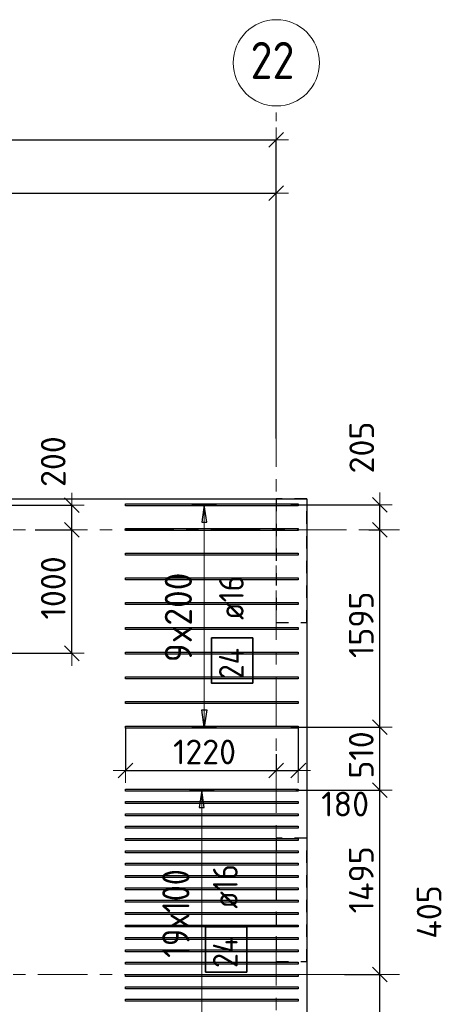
# Model space of a CAD drawing. Header units: metres. Extents: x -38 to 97, y -15 to 21.
# Tile 54 of 256: x 59.52 to 62.97, y 12.56 to 20.53. Entities that reach past the tile are written whole.
import ezdxf

# ---------------------------------------------------------------- set-up
doc = ezdxf.new("R2010")
doc.units = ezdxf.units.M
doc.header["$PDMODE"] = 65
for name, pattern in [('______11', [0.5, 0.4, -0.05, 0, -0.05]), ('______2', [0.0405, 0.03, -0.0105]), ('______5', [1.1, 0.8, -0.1, 0.1, -0.1])]:
    doc.linetypes.add(name, pattern=pattern)
for name, color, linetype, lineweight in [('XR$2$Осевая линия (1)', 7, '______5', 13), ('XR$2$Размерная линия (1)', 7, 'Continuous', 13), ('XR$6$Перекрытие (1)', 7, 'Continuous', 35), ('XR$6$Размерная линия (1)', 7, 'Continuous', 13)]:
    doc.layers.add(name, color=color, linetype=linetype, lineweight=lineweight)
doc.layers.add('XR$6$Арм.стержн.Доп. Арм верхн.зоны Х', color=7, linetype='Continuous', lineweight=35, true_color=0x8c8cff)
doc.layers.add('XR$7$Стена_ бетон несущ.', color=7, linetype='Continuous', lineweight=70, true_color=0xb4b496)
doc.styles.add('ISOCPEUR', font='txt')
doc.dimstyles.new('DIMSTYLE_3', dxfattribs={"dimtxt": 0.2, "dimasz": 0.2, "dimexe": 0, "dimexo": 0, "dimgap": 0.1, "dimtad": 2, "dimdec": 0, "dimlfac": 1000, "dimrnd": 5, "dimzin": 12, "dimdsep": 46, "dimtxsty": 'ISOCPEUR', "dimblk1": 'ALL_ML_STRICH', "dimblk2": 'ALL_ML_STRICH', "dimsah": 1, "dimcen": 0, "dimclrd": 7, "dimclre": 256, "dimclrt": 7, "dimadec": 0, "dimazin": 0, "dimtfac": 1, "dimtdec": 0, "dimtix": 1, "dimtmove": 2, "dimatfit": 3, "dimfxl": 0, "dimtzin": 0, "dimlwd": 0, "dimlwe": -3, "dimarcsym": 0})
doc.dimstyles.new('DIMSTYLE_36', dxfattribs={"dimtxt": 0.2, "dimasz": 0.2, "dimexe": 0, "dimexo": 0, "dimgap": 0.1, "dimtad": 2, "dimdec": 0, "dimlfac": 1000, "dimrnd": 5, "dimzin": 12, "dimdsep": 46, "dimtxsty": 'ISOCPEUR', "dimblk1": 'ALL_ML_STRICH', "dimblk2": 'ALL_ML_STRICH', "dimsah": 1, "dimcen": 0, "dimclrd": 7, "dimclre": 256, "dimclrt": 7, "dimadec": 0, "dimazin": 0, "dimtfac": 1, "dimtdec": 0, "dimtix": 1, "dimtmove": 2, "dimatfit": 3, "dimfxl": 0, "dimtvp": 1.2, "dimtzin": 0, "dimlwd": 0, "dimlwe": -3, "dimarcsym": 0})
doc.dimstyles.new('DIMSTYLE_37', dxfattribs={"dimtxt": 0.2, "dimasz": 0.2, "dimexe": 0, "dimexo": 0, "dimgap": 0.1, "dimtad": 0, "dimdec": 0, "dimlfac": 1000, "dimrnd": 5, "dimzin": 12, "dimdsep": 46, "dimtxsty": 'ISOCPEUR', "dimblk1": 'ALL_ML_STRICH', "dimblk2": 'ALL_ML_STRICH', "dimsah": 1, "dimcen": 0, "dimclrd": 7, "dimclre": 256, "dimclrt": 7, "dimadec": 0, "dimazin": 0, "dimtfac": 1, "dimtdec": 0, "dimtix": 1, "dimtmove": 2, "dimatfit": 3, "dimfxl": 0, "dimtvp": 1.2, "dimtzin": 0, "dimlwd": 0, "dimlwe": -3, "dimarcsym": 0})

# ---------------------------------------------------------------- blocks, each defined once
blk = doc.blocks.new('ALL_ML_STRICH')
at = {"color": 0, "linetype": 'ByBlock', "lineweight": -2}
for p, q in [((0, -0.5), (0, 0.5)), ((-1, 0), (0.5, 0)), ((-0.3, -0.3), (0.3, 0.3))]:
    blk.add_line(p, q, dxfattribs=at)
blk = doc.blocks.new('*D11')
at = {"layer": 'DEFPOINTS', "color": 7, "linetype": 'Continuous', "lineweight": 13, "transparency": 33554687}
for p in [(0.5, 19.5574), (0.5, 19.3768), (61.6, 17.1197)]:
    blk.add_point(p, dxfattribs=at)
at = {"layer": 'XR$2$Размерная линия (1)', "color": 9, "linetype": 'Continuous', "lineweight": -2, "true_color": 0xc7c7c7, "transparency": 33554687}
for p, q in [((0.5, 19.3568), (0.5, 19.5574)), ((61.6, 17.1397), (61.6, 19.5574))]:
    blk.add_line(p, q, dxfattribs=at)
at = {"layer": 'XR$2$Размерная линия (1)', "color": 7, "linetype": 'Continuous', "lineweight": -2, "transparency": 33554687}
blk.add_line((0.5, 19.5574), (61.6, 19.5574), dxfattribs=at)
at = {"layer": 'XR$2$Размерная линия (1)', "color": 7, "linetype": 'Continuous', "lineweight": 13, "transparency": 33554687, "xscale": 0.2, "yscale": 0.2, "zscale": 0.2, "rotation": 180}
blk.add_blockref('ALL_ML_STRICH', (0.5, 19.5574), dxfattribs=at)
at = {"layer": 'XR$2$Размерная линия (1)', "color": 7, "linetype": 'Continuous', "lineweight": 13, "transparency": 33554687, "xscale": 0.2, "yscale": 0.2, "zscale": 0.2}
blk.add_blockref('ALL_ML_STRICH', (61.6, 19.5574), dxfattribs=at)
at = {"layer": 'XR$2$Размерная линия (1)', "color": 7, "linetype": 'Continuous', "lineweight": 13, "transparency": 33554687, "insert": (31.1, 19.7074), "char_height": 0.2, "width": 1, "attachment_point": 5, "style": 'ISOCPEUR'}
blk.add_mtext('\\A1;{61100}', dxfattribs=at)
blk = doc.blocks.new('*D38')
at = {"layer": 'DEFPOINTS', "color": 7, "linetype": 'Continuous', "lineweight": 13, "transparency": 33554687}
for p in [(51.5, 19.1261), (61.6, 17.4912), (51.5, 17.3896)]:
    blk.add_point(p, dxfattribs=at)
at = {"layer": 'XR$2$Размерная линия (1)', "color": 9, "linetype": 'Continuous', "lineweight": -2, "true_color": 0xc7c7c7, "transparency": 33554687}
for p, q in [((51.5, 17.4096), (51.5, 19.1261)), ((61.6, 17.5112), (61.6, 19.1261))]:
    blk.add_line(p, q, dxfattribs=at)
at = {"layer": 'XR$2$Размерная линия (1)', "color": 7, "linetype": 'Continuous', "lineweight": -2, "transparency": 33554687}
blk.add_line((51.5, 19.1261), (61.6, 19.1261), dxfattribs=at)
at = {"layer": 'XR$2$Размерная линия (1)', "color": 7, "linetype": 'Continuous', "lineweight": 13, "transparency": 33554687, "xscale": 0.2, "yscale": 0.2, "zscale": 0.2, "rotation": 180}
blk.add_blockref('ALL_ML_STRICH', (51.5, 19.1261), dxfattribs=at)
at = {"layer": 'XR$2$Размерная линия (1)', "color": 7, "linetype": 'Continuous', "lineweight": 13, "transparency": 33554687, "xscale": 0.2, "yscale": 0.2, "zscale": 0.2}
blk.add_blockref('ALL_ML_STRICH', (61.6, 19.1261), dxfattribs=at)
at = {"layer": 'XR$2$Размерная линия (1)', "color": 7, "linetype": 'Continuous', "lineweight": 13, "transparency": 33554687, "insert": (56.6, 19.2761), "char_height": 0.2, "width": 1, "attachment_point": 5, "style": 'ISOCPEUR'}
blk.add_mtext('\\A1;{10100}', dxfattribs=at)
blk = doc.blocks.new('*D1026')
at = {"layer": 'DEFPOINTS', "color": 7, "linetype": 'Continuous', "lineweight": 13, "transparency": 33554687}
for p in [(59.6281, 16.4), (59.2441, 15.4002), (59.9438, 15.4002)]:
    blk.add_point(p, dxfattribs=at)
at = {"layer": 'XR$6$Размерная линия (1)', "color": 9, "linetype": 'Continuous', "lineweight": -2, "true_color": 0xc7c7c7, "transparency": 33554687}
for p, q in [((59.6481, 16.4), (59.9438, 16.4)), ((59.2641, 15.4002), (59.9438, 15.4002))]:
    blk.add_line(p, q, dxfattribs=at)
at = {"layer": 'XR$6$Размерная линия (1)', "color": 7, "linetype": 'Continuous', "lineweight": -2, "transparency": 33554687}
blk.add_line((59.9438, 15.4002), (59.9438, 16.4), dxfattribs=at)
at = {"layer": 'XR$6$Размерная линия (1)', "color": 7, "linetype": 'Continuous', "lineweight": 13, "transparency": 33554687, "xscale": 0.2, "yscale": 0.2, "zscale": 0.2}
for p, rotation in [((59.9438, 16.4), 90), ((59.9438, 15.4002), 270)]:
    blk.add_blockref('ALL_ML_STRICH', p, dxfattribs=dict(at, rotation=rotation))
at = {"layer": 'XR$6$Размерная линия (1)', "color": 7, "linetype": 'Continuous', "lineweight": 13, "transparency": 33554687, "insert": (59.7938, 15.9301), "char_height": 0.2, "width": 0.8, "attachment_point": 5, "rotation": 90, "style": 'ISOCPEUR'}
blk.add_mtext('\\A1;{1000}', dxfattribs=at)
blk = doc.blocks.new('*D1027')
at = {"layer": 'DEFPOINTS', "color": 7, "linetype": 'Continuous', "lineweight": 13, "transparency": 33554687}
for p in [(59.2575, 16.6002), (59.6281, 16.4), (59.9438, 16.4)]:
    blk.add_point(p, dxfattribs=at)
at = {"layer": 'XR$6$Размерная линия (1)', "color": 9, "linetype": 'Continuous', "lineweight": -2, "true_color": 0xc7c7c7, "transparency": 33554687}
for p, q in [((59.2775, 16.6002), (59.9438, 16.6002)), ((59.6481, 16.4), (59.9438, 16.4))]:
    blk.add_line(p, q, dxfattribs=at)
at = {"layer": 'XR$6$Размерная линия (1)', "color": 7, "linetype": 'Continuous', "lineweight": -2, "transparency": 33554687}
blk.add_line((59.9438, 16.4), (59.9438, 16.6002), dxfattribs=at)
at = {"layer": 'XR$6$Размерная линия (1)', "color": 7, "linetype": 'Continuous', "lineweight": 13, "transparency": 33554687, "xscale": 0.2, "yscale": 0.2, "zscale": 0.2}
for p, rotation in [((59.9438, 16.6002), 90), ((59.9438, 16.4), 270)]:
    blk.add_blockref('ALL_ML_STRICH', p, dxfattribs=dict(at, rotation=rotation))
at = {"layer": 'XR$6$Размерная линия (1)', "color": 7, "linetype": 'Continuous', "lineweight": 13, "transparency": 33554687, "insert": (59.7932, 16.9524), "char_height": 0.2, "width": 0.6, "attachment_point": 5, "rotation": 90, "style": 'ISOCPEUR'}
blk.add_mtext('\\A1;{200}', dxfattribs=at)
blk = doc.blocks.new('*D1320')
at = {"layer": 'DEFPOINTS', "color": 7, "linetype": 'Continuous', "lineweight": 13, "transparency": 33554687}
for p in [(60.3794, 14.8107), (61.6, 14.5626), (60.3794, 14.4516)]:
    blk.add_point(p, dxfattribs=at)
at = {"layer": 'XR$6$Размерная линия (1)', "color": 9, "linetype": 'Continuous', "lineweight": -2, "true_color": 0xc7c7c7, "transparency": 33554687}
for p, q in [((60.3794, 14.7907), (60.3794, 14.4516)), ((61.6, 14.5826), (61.6, 14.4516))]:
    blk.add_line(p, q, dxfattribs=at)
at = {"layer": 'XR$6$Размерная линия (1)', "color": 7, "linetype": 'Continuous', "lineweight": -2, "transparency": 33554687}
blk.add_line((60.3794, 14.4516), (61.6, 14.4516), dxfattribs=at)
at = {"layer": 'XR$6$Размерная линия (1)', "color": 7, "linetype": 'Continuous', "lineweight": 13, "transparency": 33554687, "xscale": 0.2, "yscale": 0.2, "zscale": 0.2, "rotation": 180}
blk.add_blockref('ALL_ML_STRICH', (60.3794, 14.4516), dxfattribs=at)
at = {"layer": 'XR$6$Размерная линия (1)', "color": 7, "linetype": 'Continuous', "lineweight": 13, "transparency": 33554687, "xscale": 0.2, "yscale": 0.2, "zscale": 0.2}
blk.add_blockref('ALL_ML_STRICH', (61.6, 14.4516), dxfattribs=at)
at = {"layer": 'XR$6$Размерная линия (1)', "color": 7, "linetype": 'Continuous', "lineweight": 13, "transparency": 33554687, "insert": (61.0197, 14.6016), "char_height": 0.2, "width": 0.8, "attachment_point": 5, "style": 'ISOCPEUR'}
blk.add_mtext('\\A1;{1220}', dxfattribs=at)
blk = doc.blocks.new('*D1321')
at = {"layer": 'DEFPOINTS', "color": 7, "linetype": 'Continuous', "lineweight": 13, "transparency": 33554687}
for p in [(61.7794, 14.8107), (61.6, 14.5626), (61.6, 14.4516)]:
    blk.add_point(p, dxfattribs=at)
at = {"layer": 'XR$6$Размерная линия (1)', "color": 9, "linetype": 'Continuous', "lineweight": -2, "true_color": 0xc7c7c7, "transparency": 33554687}
for p, q in [((61.7794, 14.7907), (61.7794, 14.4516)), ((61.6, 14.5826), (61.6, 14.4516))]:
    blk.add_line(p, q, dxfattribs=at)
at = {"layer": 'XR$6$Размерная линия (1)', "color": 7, "linetype": 'Continuous', "lineweight": -2, "transparency": 33554687}
blk.add_line((61.6, 14.4516), (61.7794, 14.4516), dxfattribs=at)
at = {"layer": 'XR$6$Размерная линия (1)', "color": 7, "linetype": 'Continuous', "lineweight": 13, "transparency": 33554687, "xscale": 0.2, "yscale": 0.2, "zscale": 0.2, "rotation": 180}
blk.add_blockref('ALL_ML_STRICH', (61.6, 14.4516), dxfattribs=at)
at = {"layer": 'XR$6$Размерная линия (1)', "color": 7, "linetype": 'Continuous', "lineweight": 13, "transparency": 33554687, "xscale": 0.2, "yscale": 0.2, "zscale": 0.2}
blk.add_blockref('ALL_ML_STRICH', (61.7794, 14.4516), dxfattribs=at)
at = {"layer": 'XR$6$Размерная линия (1)', "color": 7, "linetype": 'Continuous', "lineweight": 13, "transparency": 33554687, "insert": (62.159, 14.1798), "char_height": 0.2, "width": 0.6, "attachment_point": 5, "style": 'ISOCPEUR'}
blk.add_mtext('\\A1;{180}', dxfattribs=at)
blk = doc.blocks.new('*D1322')
at = {"layer": 'DEFPOINTS', "color": 7, "linetype": 'Continuous', "lineweight": 13, "transparency": 33554687}
for p in [(62.1346, 12.8), (61.7137, 12.3925), (62.4397, 12.3925)]:
    blk.add_point(p, dxfattribs=at)
at = {"layer": 'XR$6$Размерная линия (1)', "color": 9, "linetype": 'Continuous', "lineweight": -2, "true_color": 0xc7c7c7, "transparency": 33554687}
for p, q in [((62.1546, 12.8), (62.4397, 12.8)), ((61.7337, 12.3925), (62.4397, 12.3925))]:
    blk.add_line(p, q, dxfattribs=at)
at = {"layer": 'XR$6$Размерная линия (1)', "color": 7, "linetype": 'Continuous', "lineweight": -2, "transparency": 33554687}
blk.add_line((62.4397, 12.3925), (62.4397, 12.8), dxfattribs=at)
at = {"layer": 'XR$6$Размерная линия (1)', "color": 7, "linetype": 'Continuous', "lineweight": 13, "transparency": 33554687, "xscale": 0.2, "yscale": 0.2, "zscale": 0.2}
for p, rotation in [((62.4397, 12.8), 90), ((62.4397, 12.3925), 270)]:
    blk.add_blockref('ALL_ML_STRICH', p, dxfattribs=dict(at, rotation=rotation))
at = {"layer": 'XR$6$Размерная линия (1)', "color": 7, "linetype": 'Continuous', "lineweight": 13, "transparency": 33554687, "insert": (62.8397, 13.3063), "char_height": 0.2, "width": 0.6, "attachment_point": 5, "rotation": 90, "style": 'ISOCPEUR'}
blk.add_mtext('\\A1;{405}', dxfattribs=at)
blk = doc.blocks.new('*D1323')
at = {"layer": 'DEFPOINTS', "color": 7, "linetype": 'Continuous', "lineweight": 13, "transparency": 33554687}
for p in [(61.7398, 14.2925), (62.1346, 12.8), (62.4397, 12.8)]:
    blk.add_point(p, dxfattribs=at)
at = {"layer": 'XR$6$Размерная линия (1)', "color": 9, "linetype": 'Continuous', "lineweight": -2, "true_color": 0xc7c7c7, "transparency": 33554687}
for p, q in [((61.7598, 14.2925), (62.4397, 14.2925)), ((62.1546, 12.8), (62.4397, 12.8))]:
    blk.add_line(p, q, dxfattribs=at)
at = {"layer": 'XR$6$Размерная линия (1)', "color": 7, "linetype": 'Continuous', "lineweight": -2, "transparency": 33554687}
blk.add_line((62.4397, 12.8), (62.4397, 14.2925), dxfattribs=at)
at = {"layer": 'XR$6$Размерная линия (1)', "color": 7, "linetype": 'Continuous', "lineweight": 13, "transparency": 33554687, "xscale": 0.2, "yscale": 0.2, "zscale": 0.2}
for p, rotation in [((62.4397, 14.2925), 90), ((62.4397, 12.8), 270)]:
    blk.add_blockref('ALL_ML_STRICH', p, dxfattribs=dict(at, rotation=rotation))
at = {"layer": 'XR$6$Размерная линия (1)', "color": 7, "linetype": 'Continuous', "lineweight": 13, "transparency": 33554687, "insert": (62.2897, 13.5663), "char_height": 0.2, "width": 0.8, "attachment_point": 5, "rotation": 90, "style": 'ISOCPEUR'}
blk.add_mtext('\\A1;{1495}', dxfattribs=at)
blk = doc.blocks.new('*D1324')
at = {"layer": 'DEFPOINTS', "color": 7, "linetype": 'Continuous', "lineweight": 13, "transparency": 33554687}
for p in [(61.6995, 14.8025), (61.7398, 14.2925), (62.4397, 14.2925)]:
    blk.add_point(p, dxfattribs=at)
at = {"layer": 'XR$6$Размерная линия (1)', "color": 9, "linetype": 'Continuous', "lineweight": -2, "true_color": 0xc7c7c7, "transparency": 33554687}
for p, q in [((61.7195, 14.8025), (62.4397, 14.8025)), ((61.7598, 14.2925), (62.4397, 14.2925))]:
    blk.add_line(p, q, dxfattribs=at)
at = {"layer": 'XR$6$Размерная линия (1)', "color": 7, "linetype": 'Continuous', "lineweight": -2, "transparency": 33554687}
blk.add_line((62.4397, 14.2925), (62.4397, 14.8025), dxfattribs=at)
at = {"layer": 'XR$6$Размерная линия (1)', "color": 7, "linetype": 'Continuous', "lineweight": 13, "transparency": 33554687, "xscale": 0.2, "yscale": 0.2, "zscale": 0.2}
for p, rotation in [((62.4397, 14.8025), 90), ((62.4397, 14.2925), 270)]:
    blk.add_blockref('ALL_ML_STRICH', p, dxfattribs=dict(at, rotation=rotation))
at = {"layer": 'XR$6$Размерная линия (1)', "color": 7, "linetype": 'Continuous', "lineweight": 13, "transparency": 33554687, "insert": (62.2897, 14.5775), "char_height": 0.2, "width": 0.6, "attachment_point": 5, "rotation": 90, "style": 'ISOCPEUR'}
blk.add_mtext('\\A1;{510}', dxfattribs=at)
blk = doc.blocks.new('*D1325')
at = {"layer": 'DEFPOINTS', "color": 7, "linetype": 'Continuous', "lineweight": 13, "transparency": 33554687}
for p in [(62.3309, 16.4), (61.6995, 14.8025), (62.4397, 14.8025)]:
    blk.add_point(p, dxfattribs=at)
at = {"layer": 'XR$6$Размерная линия (1)', "color": 9, "linetype": 'Continuous', "lineweight": -2, "true_color": 0xc7c7c7, "transparency": 33554687}
for p, q in [((62.3509, 16.4), (62.4397, 16.4)), ((61.7195, 14.8025), (62.4397, 14.8025))]:
    blk.add_line(p, q, dxfattribs=at)
at = {"layer": 'XR$6$Размерная линия (1)', "color": 7, "linetype": 'Continuous', "lineweight": -2, "transparency": 33554687}
blk.add_line((62.4397, 14.8025), (62.4397, 16.4), dxfattribs=at)
at = {"layer": 'XR$6$Размерная линия (1)', "color": 7, "linetype": 'Continuous', "lineweight": 13, "transparency": 33554687, "xscale": 0.2, "yscale": 0.2, "zscale": 0.2}
for p, rotation in [((62.4397, 16.4), 90), ((62.4397, 14.8025), 270)]:
    blk.add_blockref('ALL_ML_STRICH', p, dxfattribs=dict(at, rotation=rotation))
at = {"layer": 'XR$6$Размерная линия (1)', "color": 7, "linetype": 'Continuous', "lineweight": 13, "transparency": 33554687, "insert": (62.2897, 15.6313), "char_height": 0.2, "width": 0.8, "attachment_point": 5, "rotation": 90, "style": 'ISOCPEUR'}
blk.add_mtext('\\A1;{1595}', dxfattribs=at)
blk = doc.blocks.new('*D1326')
at = {"layer": 'DEFPOINTS', "color": 7, "linetype": 'Continuous', "lineweight": 13, "transparency": 33554687}
for p in [(61.6986, 16.6025), (62.3309, 16.4), (62.4397, 16.4)]:
    blk.add_point(p, dxfattribs=at)
at = {"layer": 'XR$6$Размерная линия (1)', "color": 9, "linetype": 'Continuous', "lineweight": -2, "true_color": 0xc7c7c7, "transparency": 33554687}
for p, q in [((61.7186, 16.6025), (62.4397, 16.6025)), ((62.3509, 16.4), (62.4397, 16.4))]:
    blk.add_line(p, q, dxfattribs=at)
at = {"layer": 'XR$6$Размерная линия (1)', "color": 7, "linetype": 'Continuous', "lineweight": -2, "transparency": 33554687}
blk.add_line((62.4397, 16.4), (62.4397, 16.6025), dxfattribs=at)
at = {"layer": 'XR$6$Размерная линия (1)', "color": 7, "linetype": 'Continuous', "lineweight": 13, "transparency": 33554687, "xscale": 0.2, "yscale": 0.2, "zscale": 0.2}
for p, rotation in [((62.4397, 16.6025), 90), ((62.4397, 16.4), 270)]:
    blk.add_blockref('ALL_ML_STRICH', p, dxfattribs=dict(at, rotation=rotation))
at = {"layer": 'XR$6$Размерная линия (1)', "color": 7, "linetype": 'Continuous', "lineweight": 13, "transparency": 33554687, "insert": (62.2939, 17.0665), "char_height": 0.2, "width": 0.6, "attachment_point": 5, "rotation": 90, "style": 'ISOCPEUR'}
blk.add_mtext('\\A1;{205}', dxfattribs=at)

msp = doc.modelspace()

# ---------------------------------------------------------------- linework, layer by layer
at = {"layer": 'XR$2$Осевая линия (1)', "color": 253, "linetype": '______11', "lineweight": 13, "true_color": 0xa0a0a0, "transparency": 33554687}
for p, q in [((61.6, -3.39), (61.6, 19.78)), ((-2.63, 16.4), (62.6, 16.4)), ((-2.63, 12.8), (62.6, 12.8))]:
    msp.add_line(p, q, dxfattribs=at)
at = {"layer": 'XR$2$Осевая линия (1)', "color": 7, "linetype": 'Continuous', "lineweight": 13, "transparency": 33554687}
msp.add_circle((61.6018, 20.1812), 0.3493, dxfattribs=at)
at = {"layer": 'XR$6$Арм.стержн.Доп. Арм верхн.зоны Х', "color": 253, "linetype": 'Continuous', "lineweight": -3, "true_color": 0xa0a0a0, "transparency": 33554687}
for p, q in [((61.0175, 16.6025), (60.9175, 16.6025)), ((61.0175, 16.6025), (61.1175, 16.6025)), ((61.0175, 14.8025), (60.9175, 14.8025)), ((61.0175, 14.8025), (61.1175, 14.8025)), ((60.9973, 14.2925), (60.8973, 14.2925)), ((60.9973, 14.2925), (61.0973, 14.2925))]:
    msp.add_line(p, q, dxfattribs=at)
at = {"layer": 'XR$6$Арм.стержн.Доп. Арм верхн.зоны Х', "color": 7, "linetype": 'Continuous', "lineweight": 25, "transparency": 33554687}
for p, q in [((61.0175, 16.6025), (60.9975, 16.4625)), ((61.0375, 16.4625), (61.0175, 16.6025)), ((60.9975, 16.4625), (61.0375, 16.4625)), ((61.0175, 14.8025), (60.9975, 14.9425)), ((60.9975, 14.9425), (61.0375, 14.9425)), ((61.0375, 14.9425), (61.0175, 14.8025)), ((60.9973, 14.2925), (60.9773, 14.1525)), ((61.0173, 14.1525), (60.9973, 14.2925)), ((60.9773, 14.1525), (61.0173, 14.1525))]:
    msp.add_line(p, q, dxfattribs=at)
at = {"layer": 'XR$6$Арм.стержн.Доп. Арм верхн.зоны Х', "color": 7, "linetype": 'Continuous', "lineweight": 13, "transparency": 33554687}
for p, q in [((61.0175, 16.6025), (61.0175, 16.6025)), ((61.0175, 14.8025), (61.0175, 16.6025)), ((61.0175, 14.8025), (61.0175, 14.8025)), ((60.9973, 14.2925), (60.9973, 14.2925)), ((60.9973, 12.3925), (60.9973, 14.2925))]:
    msp.add_line(p, q, dxfattribs=at)
at = {"layer": 'XR$6$Арм.стержн.Доп. Арм верхн.зоны Х', "color": 7, "linetype": 'Continuous', "lineweight": 25, "transparency": 33554687}
for points in [[(61.7794, 16.5945), (60.3794, 16.5945), (60.3794, 16.6105), (61.7794, 16.6105), (61.7794, 16.5945)], [(61.7794, 16.3945), (60.3794, 16.3945), (60.3794, 16.4105), (61.7794, 16.4105), (61.7794, 16.3945)], [(61.7794, 16.1945), (60.3794, 16.1945), (60.3794, 16.2105), (61.7794, 16.2105), (61.7794, 16.1945)], [(61.7794, 15.9945), (60.3794, 15.9945), (60.3794, 16.0105), (61.7794, 16.0105), (61.7794, 15.9945)], [(61.7794, 15.7945), (60.3794, 15.7945), (60.3794, 15.8105), (61.7794, 15.8105), (61.7794, 15.7945)], [(61.7794, 15.5945), (60.3794, 15.5945), (60.3794, 15.6105), (61.7794, 15.6105), (61.7794, 15.5945)], [(61.7794, 15.3945), (60.3794, 15.3945), (60.3794, 15.4105), (61.7794, 15.4105), (61.7794, 15.3945)], [(61.7794, 15.1945), (60.3794, 15.1945), (60.3794, 15.2105), (61.7794, 15.2105), (61.7794, 15.1945)], [(61.7794, 14.9945), (60.3794, 14.9945), (60.3794, 15.0105), (61.7794, 15.0105), (61.7794, 14.9945)], [(61.7794, 14.7945), (60.3794, 14.7945), (60.3794, 14.8105), (61.7794, 14.8105), (61.7794, 14.7945)], [(61.7794, 14.2845), (60.3794, 14.2845), (60.3794, 14.3005), (61.7794, 14.3005), (61.7794, 14.2845)], [(61.7794, 14.1845), (60.3794, 14.1845), (60.3794, 14.2005), (61.7794, 14.2005), (61.7794, 14.1845)], [(61.7794, 14.0845), (60.3794, 14.0845), (60.3794, 14.1005), (61.7794, 14.1005), (61.7794, 14.0845)], [(61.7794, 13.9845), (60.3794, 13.9845), (60.3794, 14.0005), (61.7794, 14.0005), (61.7794, 13.9845)], [(61.7794, 13.8845), (60.3794, 13.8845), (60.3794, 13.9005), (61.7794, 13.9005), (61.7794, 13.8845)], [(61.7794, 13.7845), (60.3794, 13.7845), (60.3794, 13.8005), (61.7794, 13.8005), (61.7794, 13.7845)], [(61.7794, 13.6845), (60.3794, 13.6845), (60.3794, 13.7005), (61.7794, 13.7005), (61.7794, 13.6845)], [(61.7794, 13.5845), (60.3794, 13.5845), (60.3794, 13.6005), (61.7794, 13.6005), (61.7794, 13.5845)], [(61.7794, 13.4845), (60.3794, 13.4845), (60.3794, 13.5005), (61.7794, 13.5005), (61.7794, 13.4845)], [(61.7794, 13.3845), (60.3794, 13.3845), (60.3794, 13.4005), (61.7794, 13.4005), (61.7794, 13.3845)], [(61.7794, 13.2845), (60.3794, 13.2845), (60.3794, 13.3005), (61.7794, 13.3005), (61.7794, 13.2845)], [(61.7794, 13.1845), (60.3794, 13.1845), (60.3794, 13.2005), (61.7794, 13.2005), (61.7794, 13.1845)], [(61.7794, 13.0845), (60.3794, 13.0845), (60.3794, 13.1005), (61.7794, 13.1005), (61.7794, 13.0845)], [(61.7794, 12.9845), (60.3794, 12.9845), (60.3794, 13.0005), (61.7794, 13.0005), (61.7794, 12.9845)], [(61.7794, 12.8845), (60.3794, 12.8845), (60.3794, 12.9005), (61.7794, 12.9005), (61.7794, 12.8845)], [(61.7794, 12.7845), (60.3794, 12.7845), (60.3794, 12.8005), (61.7794, 12.8005), (61.7794, 12.7845)], [(61.7794, 12.6845), (60.3794, 12.6845), (60.3794, 12.7005), (61.7794, 12.7005), (61.7794, 12.6845)], [(61.7794, 12.5845), (60.3794, 12.5845), (60.3794, 12.6005), (61.7794, 12.6005), (61.7794, 12.5845)]]:
    msp.add_lwpolyline(points, dxfattribs=at)
at = {"layer": 'XR$6$Арм.стержн.Доп. Арм верхн.зоны Х', "color": 7, "linetype": 'Continuous', "lineweight": 35, "transparency": 33554687}
for points in [[(61.4105, 15.1577), (61.4105, 15.5244), (61.0772, 15.5244), (61.0772, 15.1577), (61.4105, 15.1577)], [(61.3616, 12.8195), (61.3616, 13.1862), (61.0282, 13.1862), (61.0282, 12.8195), (61.3616, 12.8195)]]:
    msp.add_lwpolyline(points, dxfattribs=at)
at = {"layer": 'XR$6$Перекрытие (1)', "color": 7, "linetype": 'Continuous', "lineweight": 25, "transparency": 33554687}
for p, q in [((57.2002, 16.6502), (61.85, 16.6502)), ((61.85, 16.6502), (61.85, -0.2498))]:
    msp.add_line(p, q, dxfattribs=at)
at = {"layer": 'XR$7$Стена_ бетон несущ.', "color": 253, "linetype": '______2', "lineweight": -3, "true_color": 0xa0a0a0, "transparency": 33554687}
for p, q in [((61.6, 13.9049), (61.6, 12.9049)), ((61.85, 13.9049), (61.6, 13.9049)), ((61.85, 12.9049), (61.85, 13.9049)), ((61.6, 12.9049), (61.85, 12.9049))]:
    msp.add_line(p, q, dxfattribs=at)
msp.add_lwpolyline([(61.85, 16.65), (61.6, 16.65), (61.6, 15.65), (61.85, 15.65), (61.85, 16.65)], close=True, dxfattribs=at)

# ---------------------------------------------------------------- texts
at = {"layer": 'XR$2$Осевая линия (1)', "color": 7, "linetype": 'Continuous', "lineweight": 13, "transparency": 33554687, "insert": (61.3918, 20.0507), "char_height": 0.3, "width": 0.550812, "attachment_point": 7, "style": 'ISOCPEUR'}
msp.add_mtext('\\W0.87;22', dxfattribs=at)
at = {"layer": 'XR$6$Арм.стержн.Доп. Арм верхн.зоны Х', "color": 7, "linetype": 'Continuous', "lineweight": 13, "transparency": 33554687, "char_height": 0.22, "attachment_point": 7, "rotation": 90, "style": 'ISOCPEUR'}
for s, insert, width in [('\\W0.95;9x200', (60.9175, 15.3285), 0.873359), ('\\W0.86;19x100', (60.8973, 12.9355), 0.930455)]:
    msp.add_mtext(s, dxfattribs=dict(at, insert=insert, width=width))
at = {"layer": 'XR$6$Арм.стержн.Доп. Арм верхн.зоны Х', "color": 7, "linetype": 'Continuous', "lineweight": 25, "transparency": 33554687, "char_height": 0.2, "attachment_point": 7, "rotation": 90, "style": 'ISOCPEUR'}
for s, insert, width in [('\\W0.89; ø16 ', (61.3372, 15.5577), 0.749105), ('\\W0.88;24', (61.3372, 15.191), 0.387995), ('\\W0.89; ø16 ', (61.2882, 13.2195), 0.749105), ('\\W0.88;24', (61.2882, 12.8528), 0.387995)]:
    msp.add_mtext(s, dxfattribs=dict(at, insert=insert, width=width))

# ---------------------------------------------------------------- dimensions: what is measured, and where the dimension line sits
at = {"layer": 'XR$2$Размерная линия (1)', "color": 7, "linetype": 'Continuous', "lineweight": 13, "transparency": 33554687}
for base, p1, p2, picture, middle in [((61.6, 19.5574), (0.5, 19.3568), (61.6, 17.1397), '*D11', (31.1, 19.7074)), ((61.6, 19.1261), (51.5, 17.4096), (61.6, 17.5112), '*D38', (56.6, 19.2761))]:
    dim = msp.add_linear_dim(base=base, p1=p1, p2=p2, dimstyle='DIMSTYLE_3', override={"dimpost": '<>', "dimclrd": 7, "dimclre": 9, "dimclrt": 7, "dimlwd": 0, "dimlwe": 65533}, dxfattribs=at)
    dim.commit()
    dim.dimension.update_dxf_attribs({"geometry": picture, "text_midpoint": middle, "dimtype": 160})
at = {"layer": 'XR$6$Размерная линия (1)', "color": 7, "linetype": 'Continuous', "lineweight": 13, "transparency": 33554687}
for base, p1, p2, dimstyle, picture, middle in [((62.43971, 16.60251), (62.35092, 16.4), (61.71863, 16.60251), 'DIMSTYLE_36', '*D1326', (62.29386, 17.06652)), ((59.9438, 16.6002), (59.6481, 16.4), (59.2775, 16.6002), 'DIMSTYLE_36', '*D1027', (59.7932, 16.9524)), ((59.9438, 16.4), (59.2641, 15.4002), (59.6481, 16.4), 'DIMSTYLE_3', '*D1026', (59.7938, 15.9301)), ((62.43971, 16.4), (61.71947, 14.80251), (62.35092, 16.4), 'DIMSTYLE_3', '*D1325', (62.28971, 15.63126)), ((62.4397, 14.8025), (61.7598, 14.2925), (61.7195, 14.8025), 'DIMSTYLE_36', '*D1324', (62.2897, 14.5775)), ((62.43971, 14.29251), (62.15457, 12.8), (61.75985, 14.29251), 'DIMSTYLE_3', '*D1323', (62.28971, 13.56626)), ((62.43971, 12.8), (61.73369, 12.39251), (62.15457, 12.8), 'DIMSTYLE_37', '*D1322', (62.83971, 13.30626))]:
    dim = msp.add_linear_dim(base=base, p1=p1, p2=p2, angle=90, dimstyle=dimstyle, override={"dimpost": '<>', "dimclrd": 7, "dimclre": 9, "dimclrt": 7, "dimlwd": 0, "dimlwe": 65533}, dxfattribs=at)
    dim.commit()
    dim.dimension.update_dxf_attribs({"geometry": picture, "text_midpoint": middle, "dimtype": 160})
for base, p1, p2, dimstyle, picture, middle in [((61.6, 14.4516), (60.3794, 14.7907), (61.6, 14.5826), 'DIMSTYLE_3', '*D1320', (61.0197, 14.6016)), ((61.7794, 14.4516), (61.6, 14.5826), (61.7794, 14.7907), 'DIMSTYLE_37', '*D1321', (62.159, 14.1798))]:
    dim = msp.add_linear_dim(base=base, p1=p1, p2=p2, dimstyle=dimstyle, override={"dimpost": '<>', "dimclrd": 7, "dimclre": 9, "dimclrt": 7, "dimlwd": 0, "dimlwe": 65533}, dxfattribs=at)
    dim.commit()
    dim.dimension.update_dxf_attribs({"geometry": picture, "text_midpoint": middle, "dimtype": 160})

doc.saveas('drawing.dxf')
